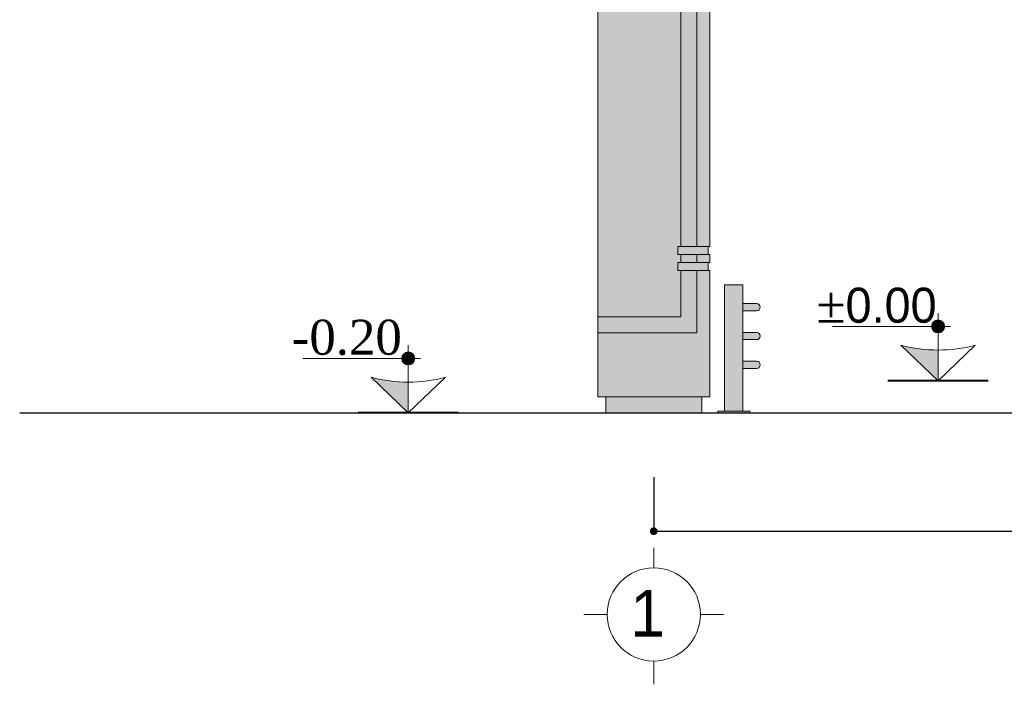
# Model space of a CAD drawing. Header units: feet. Extents: x 1537802 to 2072561, y 4461723 to 4732600.
# Tile 106 of 113: x 1960214 to 1966364, y 4632139 to 4636291. Entities that reach past the tile are written whole.
import ezdxf

# ---------------------------------------------------------------- set-up
doc = ezdxf.new("R2010")
doc.units = ezdxf.units.FT
doc.header["$MEASUREMENT"] = 0
doc.header["$PDMODE"] = 98
doc.header["$PDSIZE"] = 0.3
doc.layers.add('CARCEREBI', color=7, linetype='Continuous')
doc.layers.add('ZOMEBI', color=20, linetype='Continuous')
doc.dimstyles.new('ZO M100 Ark', dxfattribs={"dimscale": 8, "dimtxt": 8, "dimasz": 3, "dimexe": 0.5, "dimexo": 0, "dimgap": 2, "dimtad": 1, "dimtoh": 1, "dimdec": 0, "dimlfac": 10, "dimzin": 9, "dimtxsty": 'Standard', "dimblk": 'OBLIQUE', "dimcen": 2.5085, "dimdle": 0.5, "dimclrd": 20, "dimclre": 20, "dimclrt": 20, "dimadec": 0, "dimazin": 0, "dimtfac": 1, "dimtdec": 0, "dimtofl": 0, "dimtmove": 0, "dimatfit": 3, "dimfxl": 1, "dimarcsym": 0})

# ---------------------------------------------------------------- blocks, each defined once
blk = doc.blocks.new('ewrewrwerwrwerw')
h = blk.add_hatch(color=256)
h.dxf.hatch_style = 1
h.paths.add_polyline_path([(-400, 4800), (400, 4800), (400, 4900), (-400, 4900)])
h.paths.add_polyline_path([(169.0641950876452, 4800), (269.0641950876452, 4800), (269.0641950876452, 1040), (169.0641950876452, 1040)])
h.paths.add_polyline_path([(-350, 600), (169.0641950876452, 600), (169.0641950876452, 890), (269.0641950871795, 890), (269.0641950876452, 500), (-350, 500)])
h.paths.add_polyline_path([(169.0641950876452, 940), (269.0641950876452, 940), (269.0641950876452, 990), (169.0641950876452, 990)])
at = {"lineweight": 0, "true_color": 0xf7f7f7}
h = blk.add_hatch(color=7, dxfattribs=at)
h.dxf.hatch_style = 1
h.paths.add_polyline_path([(-350, 500), (269.0641950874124, 500), (269.0641950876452, 890), (350, 890), (350, 100), (-350, 100)])
h.paths.add_polyline_path([(269.0641950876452, 1040), (350, 1040), (350, 4800), (269.0641950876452, 4800)])
h.paths.add_polyline_path([(-350, 4800), (169.0641950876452, 4800), (169.0641950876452, 1040), (149.9988491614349, 1040), (149.9988491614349, 990), (169.0641950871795, 990), (169.0641950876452, 940), (149.9988491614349, 940), (149.9988491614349, 890), (169.0641950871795, 890), (169.0641950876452, 600.0000000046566), (-349.9999999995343, 600)])
h.paths.add_polyline_path([(269.0641950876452, 940), (350, 940), (350, 990), (269.0641950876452, 990)])
h = blk.add_hatch(color=1)
h.dxf.hatch_style = 1
h.paths.add_polyline_path([(149.9988491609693, 1040), (340, 1040), (340, 990), (149.9988491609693, 990)])
h.paths.add_polyline_path([(149.9988491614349, 940), (340, 940), (340, 890), (149.9988491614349, 890)])
at = {"linetype": 'ByBlock', "lineweight": 40, "ltscale": 0.5}
h = blk.add_hatch(color=252, dxfattribs=at)
h.dxf.hatch_style = 1
h.paths.add_polyline_path([(-300, 100), (300, 100), (300, 0), (-300, 0)])
at = {"linetype": 'ByBlock', "lineweight": 9, "ltscale": 0.5}
for points in [[(-350, 4800), (169.0641950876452, 4800), (169.0641950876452, 1040), (149.9988491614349, 1040), (149.9988491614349, 990), (169.0641950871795, 990), (169.0641950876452, 940), (149.9988491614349, 940), (149.9988491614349, 890), (169.0641950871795, 890), (169.0641950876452, 600.0000000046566), (-349.9999999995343, 600)], [(169.0641950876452, 4800), (269.0641950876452, 4800), (269.0641950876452, 1040), (169.0641950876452, 1040)], [(269.0641950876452, 1040), (350, 1040), (350, 4800), (269.0641950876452, 4800)], [(149.9988491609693, 1040), (340, 1040), (340, 990), (149.9988491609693, 990)], [(169.0641950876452, 940), (269.0641950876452, 940), (269.0641950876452, 990), (169.0641950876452, 990)], [(269.0641950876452, 940), (350, 940), (350, 990), (269.0641950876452, 990)], [(149.9988491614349, 940), (340, 940), (340, 890), (149.9988491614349, 890)], [(-350, 500), (269.0641950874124, 500), (269.0641950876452, 890), (350, 890), (350, 100), (-350, 100)], [(-350, 600), (169.0641950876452, 600), (169.0641950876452, 890), (269.0641950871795, 890), (269.0641950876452, 500), (-350, 500)], [(-300, 100), (300, 100), (300, 0), (-300, 0)]]:
    blk.add_lwpolyline(points, close=True, dxfattribs=at)
blk = doc.blocks.new('_Dot')
at = {"color": 0, "linetype": 'ByBlock', "lineweight": -2}
blk.add_line((-0.5, 0), (-1, 0), dxfattribs=at)
at = {"color": 0, "linetype": 'ByBlock', "lineweight": 40, "const_width": 0.5}
blk.add_lwpolyline([(-0.25, 0, 1), (0.25, 0, 1)], format="xyb", close=True, dxfattribs=at)
blk = doc.blocks.new('*D5854')
at = {"layer": 'Defpoints', "color": 0, "lineweight": 30, "transparency": 16777216}
for p in [(1964174.444115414, 4633431.983367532), (2009841.552975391, 4633431.983367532), (2009841.552975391, 4633095.232427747)]:
    blk.add_point(p, dxfattribs=at)
at = {"layer": 'ZOMEBI', "color": 5, "lineweight": -2, "transparency": 16777216}
for p, q in [((1964174.444115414, 4633431.983367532), (1964174.444115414, 4633075.232427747)), ((2009841.552975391, 4633431.983367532), (2009841.552975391, 4633075.232427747)), ((1964222.444115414, 4633095.232427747), (2009793.552975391, 4633095.232427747))]:
    blk.add_line(p, q, dxfattribs=at)
at = {"layer": 'ZOMEBI', "color": 5, "lineweight": -2, "transparency": 16777216, "xscale": 48, "yscale": 48, "zscale": 48, "rotation": 180}
blk.add_blockref('_Dot', (1964174.444115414, 4633095.232427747), dxfattribs=at)
at = {"layer": 'ZOMEBI', "color": 5, "lineweight": -2, "transparency": 16777216, "xscale": 48, "yscale": 48, "zscale": 48}
blk.add_blockref('_Dot', (2009841.552975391, 4633095.232427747), dxfattribs=at)
at = {"layer": 'ZOMEBI', "color": 5, "lineweight": 5, "transparency": 16777216, "insert": (1987007.998545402, 4633196.45976387), "char_height": 160, "attachment_point": 5}
blk.add_mtext('45667', dxfattribs=at)
blk = doc.blocks.new('GERZI')
at = {"layer": 'CARCEREBI', "color": 5, "lineweight": 5}
for points in [[(-8.881784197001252e-16, 5.79849988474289), (0, 3.545518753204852)], [(0, 2.854516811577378), (0, 2)], [(-2, 0), (-3, 0)], [(2, 0), (3, 0)], [(0, -1.999999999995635), (5.820766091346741e-12, -2.999999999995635)]]:
    blk.add_lwpolyline(points, dxfattribs=at)
blk.add_circle((0, 0), 2, dxfattribs=at)
blk = doc.blocks.new('+0.00')
for points in [[(-3.819877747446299e-11, 17.39978440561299, 0.4142135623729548), (-1.85470893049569, 15.54507547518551), (-3.637978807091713e-11, 15.54507547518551)], [(-3.637978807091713e-11, 17.39978440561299), (-3.819877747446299e-11, 15.54507547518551), (1.85470893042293, 15.54507547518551, 0.4142135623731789)], [(-4.001776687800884e-11, 15.54507547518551), (-1.85470893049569, 15.54507547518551, 0.4142135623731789), (-3.637978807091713e-11, 13.69036654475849)], [(1.85470893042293, 15.54507547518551), (-3.819877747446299e-11, 15.54507547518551), (-3.819877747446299e-11, 13.69036654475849, 0.4142135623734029)], [(10.62896660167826, 10.16461119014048, -0.06368302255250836), (-3.637978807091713e-11, 8.805329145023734), (-3.637978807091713e-11, -3.501554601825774e-11)]]:
    blk.add_hatch(color=1).paths.add_polyline_path(points)
at = {"lineweight": 9}
for points in [[(-3.637978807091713e-11, -3.501554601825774e-11), (-3.637978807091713e-11, 19.3094265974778)], [(-3.531057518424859, 15.54507547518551), (30.13277985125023, 15.54507547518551)]]:
    blk.add_lwpolyline(points, dxfattribs=at)
blk.add_lwpolyline([(10.62896660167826, 10.16461119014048), (-3.637978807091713e-11, -3.501554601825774e-11), (-10.62896660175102, 10.16461119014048, 0.1278846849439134)], format="xyb", close=True, dxfattribs=at)
blk.add_circle((-3.637978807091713e-11, 15.54507547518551), 1.854708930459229, dxfattribs=at)
blk = doc.blocks.new('gggggggggggggggggggggggg')
at = {"lineweight": 30}
h = blk.add_hatch(color=2, dxfattribs=at)
h.dxf.hatch_style = 1
h.set_gradient(color1=(91, 91, 91), tint=1, name='CYLINDER')
h.paths.add_polyline_path([(57.5, -790), (57.5, 0), (-57.5, 0), (-57.5, -790)])
h = blk.add_hatch(color=2, dxfattribs=at)
h.dxf.hatch_style = 1
h.set_gradient(color1=(91, 91, 91), rotation=90.00000000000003, tint=1, name='CYLINDER')
edge = h.paths.add_edge_path()
edge.add_line((142.5, -117.5), (57.5, -117.5))
edge.add_line((57.5, -117.5), (57.5, -162.5))
edge.add_line((57.5, -162.5), (142.5, -162.5))
edge.add_arc((142.5, -140), 22.5, 270, 450)
h = blk.add_hatch(color=2, dxfattribs=at)
h.dxf.hatch_style = 1
h.set_gradient(color1=(91, 91, 91), rotation=90.00000000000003, tint=1, name='CYLINDER')
edge = h.paths.add_edge_path()
edge.add_line((142.5, -297.5), (57.5, -297.5))
edge.add_line((57.5, -297.5), (57.5, -342.5))
edge.add_line((57.5, -342.5), (142.5, -342.5))
edge.add_arc((142.5, -320), 22.5, 270, 450)
h = blk.add_hatch(color=2, dxfattribs=at)
h.dxf.hatch_style = 1
h.set_gradient(color1=(91, 91, 91), rotation=90.00000000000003, tint=1, name='CYLINDER')
edge = h.paths.add_edge_path()
edge.add_line((142.5, -477.5), (57.5, -477.5))
edge.add_line((57.5, -477.5), (57.5, -522.5))
edge.add_line((57.5, -522.5), (142.5, -522.5))
edge.add_arc((142.5, -500), 22.5, 270, 450)
h = blk.add_hatch(color=252, dxfattribs=at)
h.dxf.hatch_style = 1
h.paths.add_polyline_path([(100, -790), (-100, -790), (-100, -800), (100, -800)])
at = {"lineweight": 5}
blk.add_lwpolyline([(57.5, -790), (57.5, 0), (-57.5, 0), (-57.5, -790)], close=True, dxfattribs=at)
for points in [[(142.5, -117.5), (57.5, -117.5), (57.5, -162.5), (142.5, -162.5, 1)], [(142.5, -297.5), (57.5, -297.5), (57.5, -342.5), (142.5, -342.5, 1)], [(142.5, -477.5), (57.5, -477.5), (57.5, -522.5), (142.5, -522.5, 1)]]:
    blk.add_lwpolyline(points, format="xyb", close=True, dxfattribs=at)
at = {"linetype": 'ByBlock', "lineweight": 13, "ltscale": 0.5}
blk.add_lwpolyline([(100, -790), (-100, -790), (-100, -800), (100, -800)], close=True, dxfattribs=at)

msp = doc.modelspace()

# ---------------------------------------------------------------- linework, layer by layer
at = {"lineweight": 40, "elevation": -26089.27530661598}
for points in [[(1966264.170433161, 4634034.342009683), (1965636.633759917, 4634034.342009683)], [(1962954.902449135, 4633834.342009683), (1962327.365775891, 4633834.342009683)]]:
    msp.add_lwpolyline(points, dxfattribs=at)
at = {"lineweight": 30, "elevation": -26089.27530661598}
msp.add_lwpolyline([(1960213.601944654, 4633834.342009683), (1994575.29779056, 4633834.342009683), (2002501.739021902, 4633704.911404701), (2010141.739021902, 4633584.342009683), (2013819.523537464, 4633584.342009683)], dxfattribs=at)

# ---------------------------------------------------------------- block references
at = {"lineweight": 30}
msp.add_blockref('ewrewrwerwrwerw', (1964174.444115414, 4633834.342009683, -26089.27530661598), dxfattribs=at)
at = {"color": 2, "lineweight": 30}
msp.add_blockref('gggggggggggggggggggggggg', (1964674.444115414, 4634634.342009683, -26089.27530661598), dxfattribs=at)
at = {"color": 4, "lineweight": 15, "xscale": -21.86184000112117, "yscale": 21.86184000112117, "zscale": 21.86184000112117}
for p in [(1965950.402096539, 4634034.342009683, -26089.27530661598), (1962641.134112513, 4633834.342009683, -26089.27530661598)]:
    msp.add_blockref('+0.00', p, dxfattribs=at)
at = {"color": 3, "lineweight": 5, "xscale": -145.5667200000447, "yscale": 145.5667200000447, "zscale": 145.5667200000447}
msp.add_blockref('GERZI', (1964174.444115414, 4632575.628405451, -26089.27530661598), dxfattribs=at)

# ---------------------------------------------------------------- texts
at = {"lineweight": 9, "char_height": 218.6184, "width": 840.6312680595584, "attachment_point": 2}
for s, insert in [('{\\fTimes New Roman|b0|i0|c0|p18;%%P}0.00', (1965566.363779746, 4634616.315624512, -26089.27530661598)), ('{\\fTimes New Roman|b0|i0|c0|p18;-0.20}', (1962257.095795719, 4634416.315624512, -26089.27530661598))]:
    msp.add_mtext(s, dxfattribs=dict(at, insert=insert))
at = {"color": 5, "lineweight": 5, "insert": (1964244.346852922, 4632728.438832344, -26089.27530661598), "char_height": 291.1334400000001, "width": 159.1802372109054, "attachment_point": 3}
msp.add_mtext('1', dxfattribs=at)

# ---------------------------------------------------------------- dimensions: what is measured, and where the dimension line sits
at = {"layer": 'ZOMEBI', "color": 3, "lineweight": 5}
dim = msp.add_linear_dim(base=(2009841.552975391, 4633095.232427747, -26089.27530661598), p1=(1964174.444115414, 4633431.983367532, -26089.27530661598), p2=(2009841.552975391, 4633431.983367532, -26089.27530661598), dimstyle='ZO M100 Ark', override={"dimscale": 40, "dimtxt": 4, "dimasz": 1.2, "dimgap": 0.5, "dimlfac": 1, "dimblk1": 'Dot', "dimblk2": 'Dot', "dimsah": 1, "dimclrd": 5, "dimclre": 5, "dimclrt": 5, "dimfxl": 0.18, "dimarcsym": 1}, dxfattribs=at)
dim.commit()
dim.dimension.update_dxf_attribs({"geometry": '*D5854', "text_midpoint": (1987007.998545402, 4633196.45976387, -26089.27530661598)})

doc.saveas('drawing.dxf')
